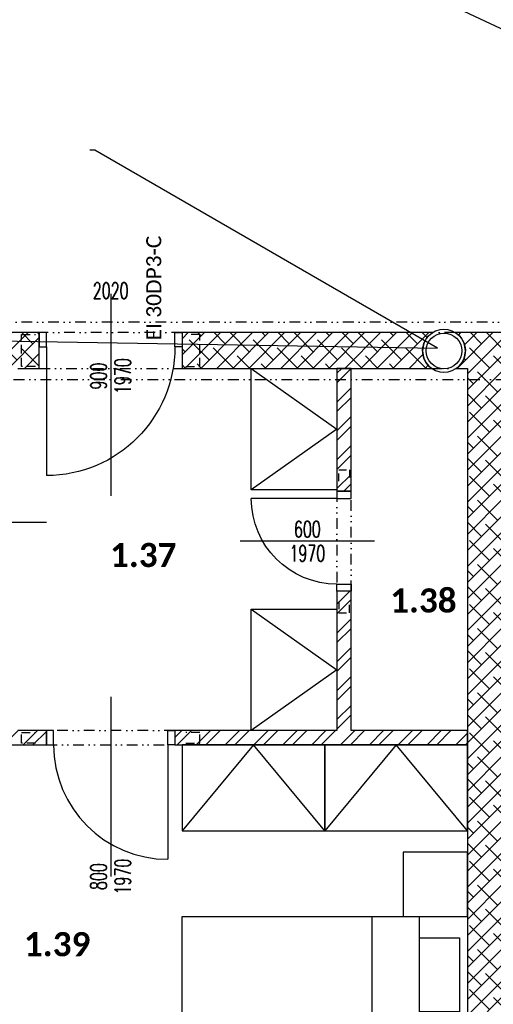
# Model space of a CAD drawing. Header units: millimetres. Extents: x -239306 to 235396, y -2942 to 28189.
# Tile 22 of 37: x 32797 to 36116, y 7165 to 14055. Entities that reach past the tile are written whole.
import ezdxf
from ezdxf import colors
from ezdxf.entities.mleader import LeaderData, LeaderLine
from ezdxf.enums import TextEntityAlignment as Align
from ezdxf.math import Vec2, Vec3

# ---------------------------------------------------------------- set-up
doc = ezdxf.new("R2010")
doc.units = ezdxf.units.MM
doc.header["$LTSCALE"] = 300
doc.linetypes.add('DASHED', pattern=[0.75, 0.5, -0.25])
doc.linetypes.add('DIVIDE2', pattern=[0.625, 0.25, -0.125, 0, -0.125, 0, -0.125])
for name, color, linetype in [('A-Dimline-D', 221, 'Continuous'), ('A-Dimline-D @ 50', 221, 'Continuous'), ('A-Door-G', 150, 'Continuous'), ('A-Furniture-G', 10, 'Continuous'), ('A-Room-T @ 50', 131, 'Continuous'), ('A-Wall-Abov', 32, 'DIVIDE2'), ('A-Wall-Comp', 22, 'Continuous'), ('A-Wall-G', 50, 'Continuous'), ('A-Wall-Patt', 12, 'Continuous'), ('S-Beam-G', 80, 'Continuous'), ('S-Column-G', 110, 'Continuous')]:
    doc.layers.add(name, color=color, linetype=linetype)
doc.layers.add('G-Anno-Nplt @ 50', color=13, linetype='Continuous', plot=False)
doc.layers.add('Požár popisy', color=7, linetype='Continuous', true_color=0xea2106)
doc.styles.add('Calibri', font='calibri.ttf')
doc.styles.add('Dim', font='simplex.shx', dxfattribs={"width": 0.65})
doc.styles.add('RoomTag', font='calibrib.ttf')
doc.styles.get("Standard").update_dxf_attribs({"font": 'simplex.shx', "width": 0.65})

# ---------------------------------------------------------------- blocks, each defined once
blk = doc.blocks.new('Dvere-Pozar-PO')
at = {"layer": 'Požár popisy', "style": 'Calibri'}
blk.add_attdef('DoorOBJ:Pozar_001', (-3.258, -0.572), '', height=1.25, dxfattribs=at)
blk = doc.blocks.new('DoorAxis')
at = {"color": 0, "style": 'Dim', "width": 0.65}
for tag, p in [('DoorST:InnerWidth', (-0.75, 0)), ('DoorST:InnerHeight', (0.75, 0))]:
    blk.add_attdef(tag, text='', height=1, rotation=90, dxfattribs=at).set_placement(p, align=Align.MIDDLE_CENTER)
blk = doc.blocks.new('DoorRougHeight')
at = {"width": 0.65}
blk.add_attdef('DoorST:RoughHeight', text='', height=1, dxfattribs=at).set_placement((0, -0.9), align=Align.MIDDLE_CENTER)
blk = doc.blocks.new('AreaLabel1')
at = {"color": 0, "style": 'RoomTag'}
blk.add_attdef('AreaOBJ:Label', text='', height=1.5, dxfattribs=at).set_placement((0, 0), align=Align.MIDDLE_CENTER)
blk = doc.blocks.new('_Open30')
at = {"color": 0, "lineweight": -2}
for p, q in [((-1, 0.268), (0, 0)), ((0, 0), (-1, -0.268)), ((0, 0), (-1, 0))]:
    blk.add_line(p, q, dxfattribs=at)
blk = doc.blocks.new('osa1K')
at = {"color": 0, "linetype": 'ByBlock'}
blk.add_lwpolyline([(0, -250), (0, 850)], dxfattribs=at)
for points in [[(-350, 0), (-350, -0.0001)], [(350, 0), (350, -0.0001)]]:
    blk.add_lwpolyline(points)
blk = doc.blocks.new('M_DFURN_BED_3D DOUBLE WARDROBE_P')
at = {"color": 0, "linetype": 'ByBlock', "lineweight": -2}
blk.add_lwpolyline([(1, 0.5), (0, 0.5), (0, -0.5), (1, -0.5)], close=True, dxfattribs=at)
blk.add_lwpolyline([(1, 0.5), (0, 0), (1, -0.5)], dxfattribs=at)
at = {"layer": 'DEFPOINTS', "color": 0, "linetype": 'ByBlock', "lineweight": -2}
for p in [(0, 0.5), (0, -0.5)]:
    blk.add_point(p, dxfattribs=at)
blk = doc.blocks.new('M_DFURN_BED_3D DOUBLE BED_P')
at = {"color": 0, "linetype": 'ByBlock', "lineweight": -2}
blk.add_line((0.1696, 0.5), (0.1696, -0.1712), dxfattribs=at)
for points in [[(0, -0.5), (1, -0.5), (1, 0.5), (0, 0.5)], [(0.1696, -0.1712), (0.4984, -0.1712), (0.4984, -0.5)]]:
    blk.add_lwpolyline(points, close=True, dxfattribs=at)
for points in [[(0.334, -0.1712), (0.334, 0.5)], [(0.1696, 0.3998), (0.0277, 0.3998), (0.0277, 0.0549), (0.1696, 0.0549)], [(0.2153, -0.2178), (0.2153, -0.4019), (0.0277, -0.4019), (0.0277, -0.0221), (0.1696, -0.0221)]]:
    blk.add_lwpolyline(points, dxfattribs=at)
at = {"layer": 'DEFPOINTS', "color": 0, "linetype": 'ByBlock', "lineweight": -2}
for p in [(0, 0.5), (1, 0), (0, -0.5)]:
    blk.add_point(p, dxfattribs=at)
blk = doc.blocks.new('SYMBOL_Closet_3_2D')
blk.add_lwpolyline([(0, 0), (0.45, 0), (0.45, -0.45), (0, -0.45)], close=True)
blk = doc.blocks.new('překlad 225')
at = {"color": 0, "linetype": 'ByBlock', "ltscale": 0.5}
for points in [[(-795, -112.5), (-945, -112.5), (-945, 112.5), (-795, 112.5)], [(795, -112.5), (945, -112.5), (945, 112.5), (795, 112.5)]]:
    blk.add_lwpolyline(points, dxfattribs=at)
blk = doc.blocks.new('překlad 75')
at = {"color": 0, "linetype": 'ByBlock', "ltscale": 0.5}
for points in [[(-795, -37.5), (-945, -37.5), (-945, 37.5), (-795, 37.5)], [(795, -37.5), (945, -37.5), (945, 37.5), (795, 37.5)]]:
    blk.add_lwpolyline(points, dxfattribs=at)

msp = doc.modelspace()

# ---------------------------------------------------------------- hatches: boundary and pattern name
at = {"layer": 'A-Wall-Patt', "linetype": 'Continuous', "lineweight": -3}
h = msp.add_hatch(dxfattribs=at)
h.set_pattern_fill('ANSI38', color=254, scale=25, style=0)
h.paths.add_polyline_path([(32685, 11615), (32685, 11865), (30298.8, 11865, -0.537158), (30306.7, 11615)], flags=0)
h.paths.add_polyline_path([(29935, 11615), (30060, 11677.5), (30090, 11662.5, -0.405312), (30141.2, 11865), (27435, 11865), (27435, 11615)], flags=0)
h.paths.add_polyline_path([(48515, 11740), (49415, 11740), (49415, 11775), (48515, 11775)], flags=0)
h = msp.add_hatch(dxfattribs=at)
h.set_pattern_fill('ANSI38', color=254, scale=25, style=0)
h.paths.add_polyline_path([(33935, 11865), (33935, 11615), (35683.3, 11615, -0.537158), (35691.2, 11865)], flags=0)
h.paths.add_polyline_path([(32935, 11615), (32935, 11865), (32685, 11865), (32685, 11615)], flags=0)
h.paths.add_polyline_path([(35935, 11615), (36060, 11677.5), (36185, 11615), (38495, 11615), (38495, 11865), (35848.8, 11865, -0.537158), (35856.7, 11615)], flags=0)
h.paths.add_polyline_path([(39745, 11615), (39745, 11865), (39495, 11865), (39495, 11615)], flags=0)
h = msp.add_hatch(dxfattribs=at)
h.set_pattern_fill('ANSI38', color=254, scale=25, style=0)
h.paths.add_polyline_path([(36185, 8980), (35935, 8980), (35935, 5830), (36185, 5830)], flags=0)
h.paths.add_polyline_path([(35935, 8980), (36185, 8980), (36185, 11615), (36060, 11677.5), (35935, 11615)], flags=0)
h = msp.add_hatch(dxfattribs=at)
h.set_pattern_fill('ANSI32', color=254, scale=15, style=0)
h.paths.add_polyline_path([(35020, 8980), (35120, 8980), (35120, 8980), (35070, 9030), (35020, 8980)], flags=0)
h.paths.add_polyline_path([(35020, 9080), (35070, 9030), (35120, 9080), (35120, 10055), (35020, 10055)], flags=0)
h.paths.add_polyline_path([(35020, 10755), (35120, 10755), (35120, 11615), (35020, 11615)], flags=0)
h = msp.add_hatch(dxfattribs=at)
h.set_pattern_fill('ANSI32', color=254, scale=15, style=0)
h.paths.add_polyline_path([(32785, 9080), (32685, 8980), (32985, 8980), (32985, 9080)], flags=0)
h.paths.add_polyline_path([(33885, 9080), (33885, 8980), (35020, 8980), (35070, 9030), (35020, 9080)], flags=0)
h.paths.add_polyline_path([(35120, 9080), (35070, 9030), (35120, 8980), (35935, 8980), (35935, 9080)], flags=0)

# ---------------------------------------------------------------- linework, layer by layer
at = {"layer": 'A-Door-G', "linetype": 'Continuous', "lineweight": -3}
for points in [[(32985, 11865), (32935, 11865), (32935, 11765), (32985, 11765)], [(33885, 11865), (33935, 11865), (33935, 11765), (33885, 11765)], [(35120, 10705), (35120, 10755), (35020, 10755), (35020, 10705)], [(35120, 10105), (35120, 10055), (35020, 10055), (35020, 10105)], [(33035, 9080), (32985, 9080), (32985, 8980), (33035, 8980)], [(33835, 9080), (33885, 9080), (33885, 8980), (33835, 8980)]]:
    msp.add_lwpolyline(points, close=True, dxfattribs=at)
for points in [[(32985, 11765), (32985, 10865)], [(35020, 10705), (34420, 10705)], [(33835, 8980), (33835, 8180)]]:
    msp.add_lwpolyline(points, dxfattribs=at)
at = {"layer": 'A-Door-G', "linetype": 'Continuous', "lineweight": -3, "extrusion": (0, 0, -1)}
for centre, radius, start, end in [((-32985, 11765), 900, 180, 270), ((-35020, 10705), 600, 270, 0)]:
    msp.add_arc(centre, radius, start, end, dxfattribs=at)
at = {"layer": 'A-Door-G', "linetype": 'Continuous', "lineweight": -3}
msp.add_arc((33835, 8980), 800, 180, 270, dxfattribs=at)
at = {"layer": 'A-Wall-Abov', "linetype": 'DIVIDE2', "lineweight": -3}
for p, q in [((42270, 11937.4), (9105, 11937.4)), ((33935, 11865), (32935, 11865)), ((35848.8, 11865), (35691.2, 11865)), ((32935, 11615), (33935, 11615)), ((35683.3, 11615), (35856.7, 11615)), ((9105, 11537.4), (42270, 11537.4)), ((35020, 10755), (35020, 10055)), ((35120, 10055), (35120, 10755)), ((33885, 9080), (32985, 9080)), ((32985, 8980), (33885, 8980))]:
    msp.add_line(p, q, dxfattribs=at)
at = {"layer": 'A-Wall-Comp', "linetype": 'Continuous', "lineweight": -3}
for p, q in [((35120, 11615), (35020, 11615)), ((35020, 11615), (35120, 11615)), ((35935, 9080), (35935, 8980)), ((35935, 8980), (35935, 9080))]:
    msp.add_line(p, q, dxfattribs=at)
at = {"layer": 'A-Wall-G', "linetype": 'Continuous', "lineweight": -3}
for p, q in [((32935, 11865), (32685, 11865)), ((32935, 11615), (32935, 11865)), ((33935, 11865), (33935, 11615)), ((35691.2, 11865), (33935, 11865)), ((38495, 11865), (35848.8, 11865)), ((32785, 11615), (32935, 11615)), ((33935, 11615), (35020, 11615)), ((35020, 11615), (35020, 10755)), ((35120, 10755), (35120, 11615)), ((35120, 11615), (35683.3, 11615)), ((35856.7, 11615), (35935, 11615)), ((35935, 11615), (35935, 9080)), ((35020, 10755), (35120, 10755)), ((35120, 10055), (35020, 10055)), ((35020, 10055), (35020, 9080)), ((35120, 9080), (35120, 10055)), ((32985, 9080), (32785, 9080)), ((32985, 8980), (32985, 9080)), ((33885, 9080), (33885, 8980)), ((35020, 9080), (33885, 9080)), ((35935, 9080), (35120, 9080)), ((32685, 8980), (32985, 8980)), ((33885, 8980), (35020, 8980)), ((35020, 8980), (35120, 8980)), ((35020, 8980), (35020, 8980)), ((35120, 8980), (35120, 8980)), ((35120, 8980), (35935, 8980)), ((35935, 8980), (35935, 5830))]:
    msp.add_line(p, q, dxfattribs=at)
at = {"layer": 'A-Wall-G', "linetype": 'Continuous', "lineweight": -3, "extrusion": (0, 0, -1)}
for start, end in [(305.32093, 58.29227), (121.70773, 234.67907)]:
    msp.add_arc((-35770, 11737.4), 150, start, end, dxfattribs=at)
at = {"layer": 'S-Column-G', "linetype": 'Continuous', "lineweight": -3}
for start, end in [(0, 180), (180, 0)]:
    msp.add_arc((35770, 11737.4), 150, start, end, dxfattribs=at)
at = {"layer": 'S-Column-G', "linetype": 'Continuous', "lineweight": -3, "extrusion": (0, 0, -1)}
for start, end in [(0, 180), (180, 0)]:
    msp.add_arc((-35770, 11737.4), 125, start, end, dxfattribs=at)

# ---------------------------------------------------------------- block references
at = {"layer": 'A-Dimline-D @ 50', "linetype": 'Continuous', "lineweight": -3, "xscale": 112.5, "yscale": 112.5, "zscale": 112.5}
for name, p, values in [('DoorRougHeight', (33435, 12260.1), {'DoorST:RoughHeight': '2020'}), ('DoorAxis', (33435, 11561.1), {'DoorST:InnerWidth': '900', 'DoorST:InnerHeight': '1970'}), ('DoorAxis', (33435, 8058.6), {'DoorST:InnerWidth': '800', 'DoorST:InnerHeight': '1970'})]:
    msp.add_blockref(name, p, dxfattribs=at).add_auto_attribs(values)
at = {"layer": 'A-Dimline-D @ 50', "linetype": 'Continuous', "lineweight": -3, "xscale": 112.5, "yscale": 112.5, "zscale": 112.5, "rotation": 270}
msp.add_blockref('DoorAxis', (34812.9, 10405), dxfattribs=at).add_auto_attribs({'DoorST:InnerWidth': '600', 'DoorST:InnerHeight': '1970'})
at = {"layer": 'A-Door-G', "linetype": 'Continuous', "lineweight": -3, "extrusion": (0, 0, -1), "zscale": -1}
for p, xscale, yscale, rotation in [((-33435, 11815), 1.285714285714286, 1.285714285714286, 180), ((-35070, 10405), 0.8571428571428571, 0.8571428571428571, 270)]:
    msp.add_blockref('osa1K', p, dxfattribs=dict(at, xscale=xscale, yscale=yscale, rotation=rotation))
at = {"layer": 'A-Door-G', "linetype": 'Continuous', "lineweight": -3, "extrusion": (0, 0, -1), "zscale": -1, "rotation": 270.0000000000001}
msp.add_blockref('osa1K', (-32735, 10537.4), dxfattribs=at)
at = {"layer": 'A-Door-G', "linetype": 'Continuous', "lineweight": -3, "xscale": 1.142857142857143, "yscale": 1.142857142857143, "rotation": 180}
msp.add_blockref('osa1K', (33435, 9030), dxfattribs=at)
at = {"layer": 'A-Furniture-G', "linetype": 'Continuous', "lineweight": -3, "extrusion": (0, 0, -1)}
for name, p, xscale, yscale, zscale in [('M_DFURN_BED_3D DOUBLE WARDROBE_P', (-35020, 11190), 600, 850, -2175), ('M_DFURN_BED_3D DOUBLE WARDROBE_P', (-35020, 9505), 600, 850, -2175), ('SYMBOL_Closet_3_2D', (-35935, 8230), 1000, 1000, -1000), ('M_DFURN_BED_3D DOUBLE BED_P', (-35935, 7030), 2000, 1500, -550)]:
    msp.add_blockref(name, p, dxfattribs=dict(at, xscale=xscale, yscale=yscale, zscale=zscale))
at = {"layer": 'A-Furniture-G', "linetype": 'Continuous', "lineweight": -3, "xscale": 600, "yscale": 1000, "zscale": 2175, "rotation": 270}
for p in [(34435, 8980), (35435, 8980)]:
    msp.add_blockref('M_DFURN_BED_3D DOUBLE WARDROBE_P', p, dxfattribs=at)
at = {"layer": 'A-Room-T @ 50', "linetype": 'Continuous', "lineweight": -3, "xscale": 112.5, "yscale": 112.5, "zscale": 112.5}
for p, values in [((33663.2, 10309.3), {'AreaOBJ:Label': '1.37'}), ((35625.5, 9991.1), {'AreaOBJ:Label': '1.38'}), ((33060, 7585.7), {'AreaOBJ:Label': '1.39'})]:
    msp.add_blockref('AreaLabel1', p, dxfattribs=at).add_auto_attribs(values)
at = {"layer": 'G-Anno-Nplt @ 50', "linetype": 'Continuous', "lineweight": -3}
ref = msp.add_blockref('Dvere-Pozar-PO', (33737, 12185.5), dxfattribs=dict(at, xscale=84.375, yscale=84.375, zscale=84.375, rotation=90))
ref.add_attrib('DoorOBJ:Pozar_001', 'EI 30DP3-C', (33789.5, 11810.5), dxfattribs={"layer": 'Požár popisy', "height": 105.47, "rotation": 90, "style": 'Calibri'})
at = {"layer": 'S-Beam-G', "linetype": 'DASHED', "lineweight": -3, "ltscale": 0.5}
for name, p, xscale in [('překlad 225', (33435, 11740, 2145), 0.6613756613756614), ('překlad 75', (33435, 9030, 2145), 0.6613756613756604)]:
    msp.add_blockref(name, p, dxfattribs=dict(at, xscale=xscale))
at = {"layer": 'S-Beam-G', "linetype": 'DASHED', "lineweight": -3, "ltscale": 0.5, "xscale": 0.5291005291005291, "rotation": 270}
msp.add_blockref('překlad 75', (35070, 10405, 2145), dxfattribs=at)

# ---------------------------------------------------------------- leaders
at = {"layer": 'A-Dimline-D'}
ml = msp.add_multileader_mtext('Standard', dxfattribs=at)
ml.set_content('stoupací vedení ÚT 100x350\\Ppoloha otvoru se může lišit v závislosti na poloze dutin ve stávajících panelech', color=256)
ml.set_leader_properties()
ml.set_arrow_properties(name='OPEN30')
ml.build(insert=Vec2(0, 0))
ml.multileader.update_dxf_attribs({"dogleg_length": 0.36, "arrow_head_size": 56.2, "scale": 50})
ctx = ml.context
ctx.base_point, ctx.scale, ctx.char_height, ctx.arrow_head_size, ctx.landing_gap_size, ctx.plane_origin = Vec3(36416.7, 13885), 50, 112.5, 56.2, 75, Vec3(35678.9, 14225.8)
notes = []
notes.append((ctx, [(0, (1, 1, 0), (36398.7, 13885), (1, 0), 18, [(0, [(35678.9, 14225.8)], 0, [])])]))
ctx.mtext.insert, ctx.mtext.width, ctx.mtext.flow_direction = Vec3(36491.7, 13960), 2319.562, 5
ml = msp.add_multileader_mtext('Standard', dxfattribs=at)
ml.set_content('stoupací vedení ÚT 100x350\\Ppoloha otvoru se může lišit v závislosti na poloze dutin ve stávajících panelech', color=256)
ml.set_leader_properties()
ml.set_arrow_properties(name='OPEN30')
ml.build(insert=Vec2(0, 0))
ml.multileader.update_dxf_attribs({"dogleg_length": 0.36, "arrow_head_size": 56.2, "scale": 50})
ctx = ml.context
ctx.base_point, ctx.scale, ctx.char_height, ctx.arrow_head_size, ctx.landing_gap_size, ctx.plane_origin = Vec3(17687.8, 13874), 50, 112.5, 56.2, 75, Vec3(17649.9, 14150)
notes.append((ctx, [(0, (1, 1, 0), (17669.8, 13874), (1, 0), 18, [(0, [(17649.9, 14150)], 0, [])])]))
ctx.mtext.insert, ctx.mtext.width, ctx.mtext.flow_direction = Vec3(17762.8, 13949), 2319.562, 5
ml = msp.add_multileader_mtext('Standard', dxfattribs=at)
ml.set_content('ocelové sloupy a průvlaky obalit rabicovým pletivem a omítnout\\Ptl. stěny sloupu cca 10 mm', color=(178, 88, 156))
ml.set_leader_properties()
ml.set_arrow_properties(name='OPEN30')
ml.build(insert=Vec2(0, 0))
ml.multileader.update_dxf_attribs({"dogleg_length": 0.36, "arrow_head_size": 112.5, "scale": 100})
ctx = ml.context
ctx.base_point, ctx.scale, ctx.char_height, ctx.arrow_head_size, ctx.landing_gap_size, ctx.plane_origin = Vec3(16448, 13273.5), 100, 225, 112.5, 150, Vec3(15005.3, 11890)
notes.append((ctx, [(0, (1, 1, 0), (16412, 13273.5), (1, 0), 36, [(2, [(19525.3, 11830), (24014.3, 11755.7)], 0, []), (0, [(14952.4, 11733.7)], 0, [])])]))
ctx.mtext.insert, ctx.mtext.width, ctx.mtext.flow_direction = Vec3(16598, 13386), 2187.984, 5
ml = msp.add_multileader_mtext('Standard', dxfattribs=at)
ml.set_content('ocelové sloupy a průvlaky obalit rabicovým pletivem a omítnout\\Ptl. stěny sloupu cca 10 mm', color=(178, 88, 156))
ml.set_leader_properties()
ml.set_arrow_properties(name='OPEN30')
ml.build(insert=Vec2(0, 0))
ml.multileader.update_dxf_attribs({"dogleg_length": 0.36, "arrow_head_size": 112.5, "scale": 100})
ctx = ml.context
ctx.base_point, ctx.scale, ctx.char_height, ctx.arrow_head_size, ctx.landing_gap_size, ctx.plane_origin = Vec3(25682.6, 13141.1), 100, 225, 112.5, 150, Vec3(26714.6, 11890)
notes.append((ctx, [(1, (1, 1, 0), (33324.1, 13141.1), (-1, 0), 36, [(2, [(31234.6, 11830), (35723.6, 11755.7)], 0, [])])]))
ctx.mtext.insert, ctx.mtext.flow_direction = Vec3(25832.6, 13291.1), 5
ml = msp.add_multileader_mtext('Standard', dxfattribs=at)
ml.set_content('obě křídla dveří musejí být otevíravá; křídlo nesmí být zajištěno', color=(178, 88, 156))
ml.set_leader_properties()
ml.set_arrow_properties(name='OPEN30')
ml.build(insert=Vec2(0, 0))
ml.multileader.update_dxf_attribs({"dogleg_length": 0.36, "arrow_head_size": 112.5, "scale": 100})
ctx = ml.context
ctx.base_point, ctx.scale, ctx.char_height, ctx.arrow_head_size, ctx.landing_gap_size, ctx.plane_origin = Vec3(42604.3, 11058.8), 100, 225, 112.5, 150, Vec3(49838.7, 11712.9)
ctx.text_align_type = 2
notes.append((ctx, [(0, (1, 1, 0), (45343, 11058.8), (-1, 0), 36, [(0, [(45022.5, 9068.6)], 0, [])])]))
ctx.mtext.insert, ctx.mtext.width, ctx.mtext.alignment, ctx.mtext.flow_direction = Vec3(45157, 11208.8), 2426.062, 3, 5
for ctx, leaders in notes:
    for number, flags, end, landing, length, lines in leaders:
        leader = LeaderData()
        leader.index, (leader.has_last_leader_line, leader.has_dogleg_vector, leader.attachment_direction) = number, flags
        leader.last_leader_point, leader.dogleg_vector, leader.dogleg_length = Vec3(end), Vec3(landing), length
        for number, points, colour, breaks in lines:
            line = LeaderLine()
            line.index, line.vertices, line.color, line.breaks = number, Vec3.list(points), colors.encode_raw_color(colour), breaks
            leader.lines.append(line)
        ctx.leaders.append(leader)

doc.saveas('drawing.dxf')
